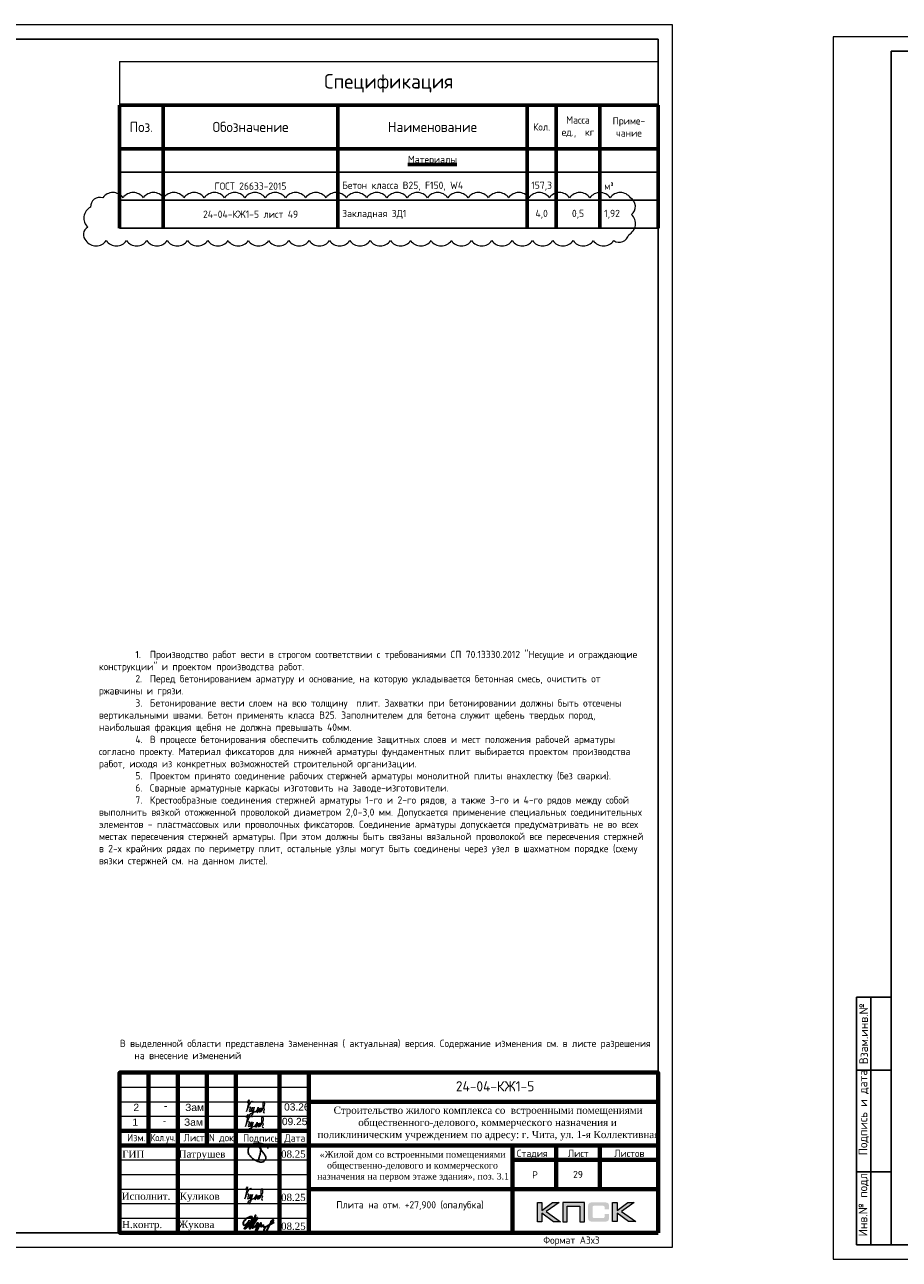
# Model space of a CAD drawing. Header units: millimetres. Extents: x -42044588 to 856694, y -806701 to 941911.
# Tile 184 of 256: x -136809 to -106764, y -300229 to -257816. Entities that reach past the tile are written whole.
import ezdxf
from ezdxf.enums import TextEntityAlignment as Align

# ---------------------------------------------------------------- set-up
doc = ezdxf.new("R2010")
doc.units = ezdxf.units.MM
for name, color, linetype, lineweight in [('907Сл Осевые', 1, 'Continuous', 0), ('Выноски', 20, 'Continuous', 20), ('Каркасы ригель', 3, 'Continuous', 0), ('Основная 0.6', 142, 'Continuous', 60), ('РАЗМЕРЫ', 1, 'Continuous', 9), ('Рамка', 7, 'Continuous', 70), ('Текст', 7, 'Continuous', 25), ('ТОНКИЕ', 7, 'Continuous', 9)]:
    doc.layers.add(name, color=color, linetype=linetype, lineweight=lineweight)
for name, color, linetype in [('PDF7_Text', 7, 'Continuous'), ('PDF8_Text', 7, 'Continuous'), ('Рамка печать', 7, 'Continuous'), ('ТОЛСТЫЕ_ОСНОВНЫЕ', 6, 'Continuous')]:
    doc.layers.add(name, color=color, linetype=linetype)
doc.styles.add('GOST-2.304_Type-B', font='GOST_Common.ttf')
doc.styles.add('PDF Times New Roman', font='times.ttf')
doc.styles.get("Standard").update_dxf_attribs({"font": 'arial.ttf'})
doc.styles.add('style1', font='GOST_Common.ttf', dxfattribs={"height": 500})
doc.styles.add('ГОСТ', font='GOST_Common.ttf')

# ---------------------------------------------------------------- blocks, each defined once
blk = doc.blocks.new('*U6686')
at = {"layer": 'ТОЛСТЫЕ_ОСНОВНЫЕ'}
for p, q in [((8, 5), (8, 90)), ((8, 90), (20, 90)), ((13, 5), (13, 90)), ((8, 65), (20, 65)), ((8, 30), (20, 30)), ((20, 5), (8, 5))]:
    blk.add_line(p, q, dxfattribs=at)
at = {"layer": 'ТОЛСТЫЕ_ОСНОВНЫЕ', "color": 6}
blk.add_lwpolyline([(20, 5), (886, 5), (886, 415), (20, 415)], close=True, dxfattribs=at)
at = {"layer": 'ТОНКИЕ'}
blk.add_lwpolyline([(0, 0), (891, 0), (891, 420), (0, 420)], close=True, dxfattribs=at)
at = {"layer": 'Текст', "style": 'style1'}
for s, p in [('Взам.инв.№', (10.5, 77.5)), ('Подпись и дата', (10.5, 50.41)), ('Инв.№ подл.', (10.5, 19.18))]:
    blk.add_text(s, height=3, rotation=90, dxfattribs=at).set_placement(p, align=Align.MIDDLE)
blk.add_text('Формат А3х3', height=2.5, dxfattribs=at).set_placement((846.57, 1.2))
blk = doc.blocks.new('11')
at = {"layer": 'Выноски'}
for p, q in [((47885, 66608), (47944, 66700)), ((47944, 66700), (47962, 66737)), ((47962, 66737), (47989, 66781)), ((47989, 66781), (48016, 66806)), ((48016, 66806), (48038, 66823)), ((48038, 66823), (48060, 66786)), ((48060, 66786), (48058, 66769))]:
    blk.add_line(p, q, dxfattribs=at)
blk.add_lwpolyline([(47863, 66761), (47937, 66865), (47843, 66458), (47885, 66564), (47905, 66616), (47954, 66628), (47979, 66606), (47957, 66539), (47937, 66487), (47947, 66458), (47991, 66470), (48051, 66611), (48041, 66569), (48023, 66505), (48023, 66448), (48065, 66448), (48090, 66529), (48110, 66608), (48043, 66369), (47972, 66275), (47954, 66344), (47991, 66389), (48078, 66431), (48142, 66470), (48154, 66441), (48204, 66512), (48246, 66606), (48209, 66455), (48204, 66418), (48295, 66574), (48265, 66463), (48265, 66455), (48312, 66453), (48342, 66529), (48347, 66584), (48337, 66465), (48349, 66453), (48401, 66569), (48443, 66616), (48461, 66678), (48466, 66727), (48436, 66811), (48399, 66754), (48399, 66618), (48389, 66549), (48374, 66507), (48416, 66564), (48441, 66576), (48451, 66524), (48433, 66482), (48419, 66453), (48424, 66428), (48458, 66421)], dxfattribs=at)
blk = doc.blocks.new('яяя')
at = {"lineweight": 30}
for points in [[(345424, 110432), (345425, 110410), (345424, 110397), (345417, 110379), (345406, 110350), (345390, 110319), (345357, 110275), (345310, 110221), (345265, 110176), (345198, 110110), (345161, 110077), (345133, 110066), (345116, 110066), (345102, 110075), (345090, 110091), (345082, 110115), (345074, 110146), (345066, 110182), (345064, 110206), (345067, 110234), (345077, 110278), (345095, 110320), (345114, 110361), (345134, 110395), (345159, 110428), (345195, 110469), (345228, 110506), (345284, 110560), (345331, 110595), (345379, 110625), (345435, 110648), (345486, 110670), (345532, 110686), (345573, 110696), (345605, 110698), (345621, 110695), (345635, 110687), (345648, 110671), (345656, 110649), (345659, 110625), (345659, 110583), (345656, 110553), (345647, 110523), (345635, 110489), (345387, 110033), (345349, 109985), (345311, 109948), (345247, 109889), (345209, 109858), (345192, 109844), (345180, 109837), (345157, 109833), (345150, 109835), (345140, 109842), (345135, 109856), (345138, 109881), (345148, 109892), (345183, 109930), (345267, 110024), (345343, 110105), (345455, 110213), (345617, 110343), (345775, 110456), (345811, 110526), (345838, 110607), (345890, 110740), (345902, 110771), (345698, 110295), (345672, 110226), (345626, 110132), (345572, 110032), (345518, 109953), (345481, 109918), (345497, 110001), (345567, 110147), (345655, 110301), (345760, 110442)], [(345481, 109918), (345476, 109896), (345475, 109874), (345485, 109861), (345506, 109866), (345539, 109891), (345632, 109983), (345968, 110450), (346022, 110527), (346029, 110560), (346027, 110579), (346026, 110590), (346010, 110605), (345993, 110609), (345975, 110601), (345962, 110584), (345954, 110562), (345857, 110421), (345783, 110292), (345741, 110183), (345701, 110079), (345665, 109985), (345660, 109952), (345666, 109929), (345669, 109915), (345682, 109910), (345702, 109914), (345735, 109941), (345846, 110007), (346065, 110160), (346075, 110193), (346070, 110217), (346066, 110236), (346052, 110241), (346030, 110241), (346007, 110228), (345978, 110203), (345960, 110164), (345892, 110010), (345895, 109986), (345904, 109966), (345925, 109964), (345969, 109968), (346045, 110000), (346218, 110114), (346261, 110154), (346280, 110184), (346282, 110210), (346278, 110225), (346263, 110229), (346241, 110222), (346220, 110198), (346162, 110049), (345989, 109904), (345932, 109849), (345906, 109805), (345891, 109739), (345890, 109690), (345899, 109652), (345924, 109647), (345956, 109655), (345980, 109674), (346058, 109838), (346158, 110046), (346261, 110098), (346314, 110120), (346292, 110079), (346269, 110036), (346261, 110008), (346267, 109998), (346293, 109998), (346363, 110039), (346445, 110095), (346421, 110068), (346414, 110040), (346407, 110011), (346416, 109990), (346466, 109972), (346509, 109977), (346574, 109984), (347172, 110293)], [(346586, 109971), (346543, 109917), (346509, 109873), (346489, 109825), (346475, 109767), (346472, 109710), (346478, 109675), (346485, 109641), (346501, 109621), (346517, 109602), (346542, 109589), (346568, 109592), (346605, 109620), (346680, 109731), (346736, 109842), (346865, 110115), (346962, 110290), (346969, 110318), (346979, 110360), (347013, 110403), (347056, 110434), (347091, 110450), (347109, 110450), (347121, 110434), (347115, 110405), (347072, 110355), (347012, 110307), (346924, 110222)]]:
    blk.add_lwpolyline(points, dxfattribs=at)
blk = doc.blocks.new('Патрушев')
at = {"color": 5, "lineweight": 25}
blk.add_lwpolyline([(58.5, -35.1), (59.7, -32), (60.2, -29.8), (60.5, -28.8), (60.8, -27.6), (61.1, -26.3), (61.4, -24.7), (61.6, -23), (61.8, -21.6), (61.8, -20.5), (61.7, -19.5), (61.5, -18.6), (61.3, -17.9), (61, -17.3), (60.6, -16.9), (60.5, -16.7), (60.4, -16.6), (60.3, -16.5), (60, -16.4), (59.7, -16.4), (59.6, -16.4), (59.4, -16.5), (59.3, -16.7), (59.3, -17), (59.4, -17.1), (61.8, -21), (63.1, -22.9), (63.7, -23.6), (64.5, -24.6), (65.5, -25.9), (66.4, -27.1), (66.9, -27.7), (67.4, -28.4), (67.7, -28.9), (68, -29.5), (68.4, -30.4), (68.7, -31), (68.8, -31.7), (68.9, -32.2), (68.9, -32.7), (68.9, -33.3), (68.8, -33.8), (68.6, -34.6), (68.3, -35.2), (67.9, -35.7), (67.6, -36.2), (66.9, -36.8), (66.4, -37.1), (65.9, -37.5), (65.3, -37.9), (64.8, -38.1), (64.1, -38.3), (63.6, -38.4), (62.5, -38.5), (61.6, -38.5), (60.9, -38.4), (60.1, -38.3), (59.3, -38), (58.4, -37.7), (57.7, -37.5), (56.6, -37.3), (55.9, -36.9), (54.9, -36.3), (53.8, -35.7), (53.1, -35.2), (52.2, -34.7), (51.3, -34.1), (50.1, -33.3), (49.1, -32.3), (48, -31.1), (47.1, -29.9), (46.1, -28.7), (45.2, -27.6), (44.7, -26.5), (44.3, -25.1), (44, -24.3), (44, -23.3), (43.9, -22.5), (44, -21.5), (44.2, -20.6), (44.5, -20), (44.7, -19.1), (45, -18.2), (45.5, -17.4), (45.8, -16.9), (46.4, -16.1), (47, -15.5), (47.8, -14.8), (48.6, -14.3), (49.4, -13.8), (50.5, -13.3), (51.6, -12.9), (52.7, -12.5), (54.2, -12.1), (55.4, -11.9), (56.9, -11.8), (58.3, -11.8), (59.6, -11.9), (61, -12.1), (62.7, -12.4), (64.5, -12.9), (66.2, -13.6), (67.6, -14.3), (68.9, -15.1), (70, -16.3), (71.1, -17.5), (71.7, -18.3), (72.3, -19.3)], dxfattribs=at)
blk = doc.blocks.new('A$Cd09756da')
at = {"layer": 'Рамка печать', "lineweight": 20}
h = blk.add_hatch(color=0, dxfattribs=at)
h.paths.add_polyline_path([(-3400, 1040), (-3624, 1040), (-3991, 764), (-3991, 1040), (-4146, 1040), (-4146, 378), (-3991, 378), (-3991, 669), (-3594, 378), (-3346, 378), (-3840, 728)])
h.paths.add_polyline_path([(-3122, 915), (-2683, 915), (-2683, 378), (-2529, 378), (-2529, 1040), (-2693, 1040), (-3276, 1040), (-3276, 883), (-3276, 378), (-3122, 378)])
h.paths.add_polyline_path([(-1408, 1043), (-1563, 1043), (-1563, 380), (-1408, 380), (-1408, 672), (-1011, 380), (-763, 380), (-1257, 731), (-817, 1043), (-1041, 1043), (-1408, 767)])
blk.add_hatch(color=204, dxfattribs=at).paths.add_polyline_path([(-1693, 970), (-1695, 977), (-1697, 983), (-1701, 989), (-1704, 996), (-1708, 1000), (-1712, 1005), (-1716, 1010), (-1720, 1014), (-1725, 1017), (-1731, 1021), (-1737, 1025), (-1744, 1028), (-1750, 1030), (-1758, 1033), (-1765, 1035), (-1783, 1038), (-1802, 1041), (-1823, 1043), (-1846, 1043), (-2242, 1043), (-2265, 1043), (-2285, 1041), (-2305, 1038), (-2322, 1035), (-2330, 1032), (-2338, 1030), (-2344, 1028), (-2351, 1024), (-2357, 1021), (-2363, 1017), (-2368, 1014), (-2372, 1010), (-2376, 1005), (-2380, 1000), (-2384, 996), (-2387, 989), (-2390, 983), (-2393, 976), (-2396, 970), (-2398, 962), (-2401, 946), (-2404, 928), (-2406, 908), (-2406, 887), (-2406, 538), (-2406, 516), (-2404, 496), (-2401, 478), (-2398, 461), (-2396, 454), (-2393, 447), (-2390, 440), (-2387, 434), (-2384, 429), (-2380, 423), (-2376, 419), (-2372, 414), (-2368, 410), (-2362, 406), (-2357, 403), (-2351, 399), (-2344, 396), (-2337, 394), (-2330, 391), (-2322, 389), (-2305, 385), (-2285, 383), (-2264, 381), (-2242, 380), (-1846, 380), (-1823, 381), (-1802, 382), (-1783, 385), (-1766, 389), (-1758, 391), (-1750, 393), (-1744, 396), (-1737, 399), (-1731, 402), (-1725, 406), (-1720, 410), (-1716, 414), (-1712, 418), (-1708, 423), (-1704, 428), (-1701, 434), (-1697, 440), (-1695, 446), (-1693, 454), (-1690, 461), (-1686, 478), (-1684, 496), (-1682, 516), (-1682, 538), (-1682, 647), (-1836, 647), (-1836, 558), (-1836, 552), (-1837, 546), (-1838, 540), (-1840, 535), (-1842, 530), (-1844, 526), (-1846, 522), (-1850, 519), (-1853, 515), (-1857, 513), (-1862, 511), (-1867, 508), (-1872, 507), (-1878, 506), (-1884, 506), (-1890, 505), (-2209, 505), (-2214, 506), (-2219, 506), (-2223, 508), (-2227, 511), (-2231, 513), (-2235, 516), (-2238, 519), (-2241, 523), (-2244, 528), (-2246, 532), (-2248, 536), (-2249, 541), (-2251, 551), (-2252, 560), (-2252, 878), (-2252, 884), (-2251, 889), (-2250, 894), (-2248, 899), (-2247, 903), (-2245, 906), (-2242, 910), (-2240, 913), (-2236, 916), (-2233, 919), (-2229, 921), (-2225, 922), (-2220, 923), (-2215, 924), (-2210, 925), (-2204, 925), (-1890, 925), (-1884, 925), (-1878, 924), (-1872, 923), (-1868, 921), (-1863, 919), (-1858, 917), (-1854, 914), (-1851, 911), (-1847, 907), (-1844, 903), (-1842, 899), (-1840, 894), (-1838, 889), (-1837, 884), (-1836, 878), (-1836, 872), (-1836, 799), (-1682, 799), (-1682, 887), (-1682, 908), (-1684, 928), (-1686, 946), (-1690, 962)])
at = {"layer": 'Рамка', "color": 7}
for p, q in [((-17500, 3000), (-17500, 5500)), ((-15500, 3000), (-15500, 5500)), ((-12000, 4500), (0, 4500)), ((-18500, 3500), (-12000, 3500)), ((-18500, 3000), (0, 3000)), ((-3500, 3000), (-3500, 1500)), ((-2000, 3000), (-2000, 1500)), ((-5000, 2500), (0, 2500)), ((-5000, 2500), (0, 2500)), ((-12000, 1500), (0, 1500))]:
    blk.add_line(p, q, dxfattribs=at)
at = {"layer": 'Рамка'}
for p, q in [((-16500, 0), (-16500, 5500)), ((-14500, 0), (-14500, 5500)), ((-14500, 5500), (-14500, 0)), ((-13000, 5500), (-13000, 0)), ((-13000, 0), (-13000, 5500)), ((-12000, 5500), (-12000, 0)), ((-5000, 3000), (-5000, 0))]:
    blk.add_line(p, q, dxfattribs=at)
at = {"layer": 'Рамка', "color": 7, "lineweight": 15}
for p, q in [((-18500, 5000), (-12000, 5000)), ((-18500, 4500), (-12000, 4500)), ((-18500, 4000), (-12000, 4000)), ((-18500, 2500), (-12000, 2500)), ((-18500, 2000), (-12000, 2000)), ((-18500, 1500), (-12000, 1500)), ((-18500, 1000), (-12000, 1000)), ((-18500, 500), (-12000, 500))]:
    blk.add_line(p, q, dxfattribs=at)
at = {"layer": 'Рамка'}
blk.add_lwpolyline([(0, 0), (-18500, 0), (-18500, 5500), (0, 5500)], close=True, dxfattribs=at)
at = {"layer": 'Рамка печать', "color": 0, "lineweight": 20}
for points in [[(-4146, 378), (-4146, 1040), (-3991, 1040), (-3991, 764), (-3624, 1040), (-3400, 1040), (-3840, 728), (-3346, 378), (-3594, 378), (-3991, 669), (-3991, 378), (-4146, 378)], [(-3122, 378), (-3122, 915), (-2683, 915), (-2683, 378), (-2529, 378), (-2529, 1040), (-2693, 1040), (-3276, 1040), (-3276, 883), (-3276, 378), (-3122, 378)], [(-1563, 380), (-1563, 1043), (-1408, 1043), (-1408, 767), (-1041, 1043), (-817, 1043), (-1257, 731), (-763, 380), (-1011, 380), (-1408, 672), (-1408, 380), (-1563, 380)]]:
    blk.add_lwpolyline(points, close=True, dxfattribs=at)
at = {"color": 5, "xscale": 24.5, "yscale": 24.5, "zscale": 24.5}
blk.add_blockref('Патрушев', (-15162, 3369), dxfattribs=at)
at = {"color": 2, "lineweight": 60, "xscale": 0.5, "yscale": 0.5, "zscale": 0.5}
blk.add_blockref('яяя', (-186775, -54787), dxfattribs=at)
at = {"layer": 'Выноски', "color": 0}
blk.add_blockref('11', (-62040, -65293), dxfattribs=at)
at = {"layer": 'PDF7_Text', "char_height": 248, "attachment_point": 7, "style": 'PDF Times New Roman'}
for s, insert in [('Патрушев', (-16471, 2500)), ('08.25', (-12950, 2573)), ('08.25', (-12950, 1085)), ('Жукова', (-16477, 79)), ('08.25', (-12950, 93))]:
    blk.add_mtext(s, dxfattribs=dict(at, insert=insert))
at = {"layer": 'PDF7_Text', "insert": (-16432, 1050), "char_height": 247.95, "attachment_point": 7, "style": 'PDF Times New Roman'}
blk.add_mtext_dynamic_manual_height_columns('{\\C256;Куликов}', width=2000, gutter_width=1250, heights=[0], dxfattribs=at)
at = {"layer": 'PDF8_Text', "char_height": 248, "attachment_point": 7, "style": 'PDF Times New Roman'}
for s, insert in [('ГИП', (-18407, 2573)), ('Исполнит.', (-18427, 1127)), ('Н.контр.', (-18413, 79))]:
    blk.add_mtext(s, dxfattribs=dict(at, insert=insert))
at = {"layer": 'Текст', "color": 7, "style": 'ГОСТ'}
blk.add_text('24-04-КЖ1-5', height=350, dxfattribs=at).set_placement((-5599, 5031), align=Align.MIDDLE_CENTER)
at = {"layer": 'Текст', "color": 7, "style": 'ГОСТ', "width": 0.9}
blk.add_text('Кол.уч.', height=250, dxfattribs=at).set_placement((-17435, 3143))
at = {"layer": 'Текст', "color": 7, "style": 'ГОСТ'}
for s, p in [('Изм.', (-18237, 3141)), ('Лист', (-16298, 3139)), ('N док.', (-15435, 3141)), ('Подпись', (-14257, 3127)), ('Дата', (-12835, 3127)), ('Стадия', (-4850, 2600)), ('Лист', (-3100, 2600)), ('Листов', (-1508, 2600)), ('Р', (-4328, 1863))]:
    blk.add_text(s, height=250, dxfattribs=at).set_placement(p)
at = {"layer": 'Текст', "color": 7, "attachment_point": 1, "style": 'ГОСТ'}
for s, width, heights, insert, char_height in [('\\pi594.35517;{\\fTimes New Roman|b0|i0|c204|p18;\\C256;Строительство жилого комплекса со  встроенными помещениями \\P\\pi1441.86779;общественного-делового, коммерческого назначения и \\P\\pi41.3631;поликлиническим учреждением по адресу: г. Чита, ул. 1-я Коллективная}', 11543.07, [0], (-11741, 4333), 250), ('\\pi389.01406;{\\fTimes New Roman|b0|i0|c204|p18;\\C256;«Жилой дом со встроенными помещениями \\P\\pi641.91601;общественно-делового и коммерческого \\P\\pi302.06381;назначения на первом этаже здания», поз. 3.1\\P}', 7000, [1500], (-12014, 2803), 225)]:
    blk.add_mtext_dynamic_manual_height_columns(s, width=width, gutter_width=12.5, heights=heights, dxfattribs=dict(at, insert=insert, char_height=char_height))
blk = doc.blocks.new('*T834')
at = {"layer": 'DEFPOINTS', "color": 8, "linetype": 'ByBlock', "lineweight": 0, "transparency": 16777216}
for p, q in [((0, 0), (18500, 0)), ((0, 0), (0, -1500)), ((18500, 0), (18500, -1500))]:
    blk.add_line(p, q, dxfattribs=at)
at = {"layer": 'Основная 0.6', "color": 0, "linetype": 'Continuous', "lineweight": 60, "transparency": 16777216}
for p, q in [((0, -1500), (15000, -1500)), ((0, -1500), (0, -5733)), ((1500, -1500), (1500, -5733)), ((7500, -1500), (7500, -5733)), ((14000, -1500), (14000, -5733)), ((15000, -1500), (15000, -5733)), ((16500, -1500), (16500, -5733)), ((18500, -1500), (18500, -5733)), ((0, -3000), (15000, -3000))]:
    blk.add_line(p, q, dxfattribs=at)
at = {"layer": 'Основная 0.6', "color": 0, "linetype": 'Continuous', "transparency": 16777216}
for p, q in [((15000, -1500), (18500, -1500)), ((15000, -3000), (18500, -3000))]:
    blk.add_line(p, q, dxfattribs=at)
at = {"layer": 'Основная 0.6', "color": 0, "linetype": 'Continuous', "lineweight": -2, "transparency": 16777216}
for p, q in [((0, -3800), (1500, -3800)), ((14000, -3800), (18500, -3800)), ((0, -4767), (1500, -4767)), ((14000, -4767), (18500, -4767)), ((0, -5733), (1500, -5733)), ((14000, -5733), (18500, -5733))]:
    blk.add_line(p, q, dxfattribs=at)
at = {"layer": 'Основная 0.6', "color": 0, "lineweight": -2, "transparency": 16777216}
for p, q in [((1500, -3800), (14000, -3800)), ((1500, -4767), (14000, -4767)), ((1500, -5733), (14000, -5733))]:
    blk.add_line(p, q, dxfattribs=at)
at = {"layer": 'Основная 0.6', "color": 0, "transparency": 16777216, "style": 'GOST-2.304_Type-B'}
for s, insert, char_height, width, attachment_point in [('Спецификация', (9250, -750), 500, 18200, 5), ('Поз.', (750, -2250), 350, 1200, 5), ('Обозначение', (4500, -2250), 350, 5700, 5), ('Наименование', (10750, -2250), 350, 6200, 5), ('Кол.', (14500, -2250), 250, 700, 5), ('Масса\\Pед.,  кг', (15750, -2250), 250, 1200, 5), ('Приме-\\Pчание', (17500, -2250), 250, 1700, 5), ('{\\LМатериалы}', (10750, -3400), 250, 6200, 5), ('ГОСТ 26633-2015', (4500, -4283), 250, 5700, 5), ('Бетон класса В25, F150, W4', (7650, -4283), 250, 6200, 4), ('157,3', (14500, -4283), 250, 700, 5), ('м³', (16650, -4283), 250, 1700, 4), ('24-04-КЖ1-5 лист 49', (4500, -5250), 250, 5700, 5), ('Закладная ЗД1', (7650, -5250), 250, 6200, 4), ('4,0', (14500, -5250), 250, 700, 5), ('0,5', (15750, -5250), 250, 1200, 5), ('1,92', (16650, -5250), 250, 1700, 4)]:
    blk.add_mtext(s, dxfattribs=dict(at, insert=insert, char_height=char_height, width=width, attachment_point=attachment_point))
blk = doc.blocks.new('*T5334')
at = {"layer": 'Каркасы ригель', "color": 0, "linetype": 'ByBlock', "lineweight": -2, "transparency": 16777216}
for p, q in [((0, 0), (1500, 0)), ((0, -1000), (1500, -1000))]:
    blk.add_line(p, q, dxfattribs=at)
at = {"layer": 'Каркасы ригель', "color": 0, "linetype": 'ByBlock', "lineweight": 50, "transparency": 16777216}
for p, q in [((0, 0), (0, -1000)), ((1500, 0), (1500, -1000))]:
    blk.add_line(p, q, dxfattribs=at)
at = {"layer": 'Каркасы ригель', "color": 0, "linetype": 'Continuous', "lineweight": 0, "transparency": 16777216, "insert": (750, -500), "char_height": 250, "width": 1000, "attachment_point": 5, "style": 'ГОСТ'}
blk.add_mtext('29', dxfattribs=at)

msp = doc.modelspace()

# ---------------------------------------------------------------- linework, layer by layer
at = {"layer": '907Сл Осевые', "color": 240, "true_color": 0xed1f24}
msp.add_lwpolyline([(-134704.222, -265233.47, 0.52056705), (-134006.984, -265233.47, 0.52056705), (-133309.746, -265233.47, 0.52056705), (-132612.508, -265233.47, 0.52056705), (-131915.27, -265233.47, 0.52056705), (-131218.032, -265233.47, 0.52056705), (-130520.794, -265233.47, 0.52056705), (-129823.556, -265233.47, 0.52056705), (-129126.319, -265233.47, 0.52056705), (-128429.081, -265233.47, 0.52056705), (-127731.843, -265233.47, 0.52056705), (-127034.605, -265233.47, 0.52056705), (-126337.367, -265233.47, 0.52056705), (-125640.129, -265233.47, 0.52056705), (-124942.891, -265233.47, 0.52056705), (-124245.653, -265233.47, 0.52056705), (-123548.415, -265233.47, 0.52056705), (-122851.177, -265233.47, 0.52056705), (-122153.939, -265233.47, 0.52056705), (-121456.702, -265233.47, 0.52056705), (-120759.464, -265233.47, 0.52056705), (-120062.226, -265233.47, 0.52056705), (-119364.988, -265233.47, 0.52056705), (-118667.75, -265233.47, 0.52056705), (-117970.512, -265233.47, 0.52056705), (-117273.274, -265233.47, 0.52056705), (-116576.036, -265233.47, 0.52056705), (-116056.429, -265029.721, 0.52056705), (-115961.379, -264338.992, 0.52056705), (-115999.189, -263764.093, 0.52056705), (-116696.427, -263764.093, 0.52056705), (-117393.665, -263764.093, 0.52056705), (-118090.903, -263764.093, 0.52056705), (-118788.141, -263764.093, 0.52056705), (-119485.379, -263764.093, 0.52056705), (-120182.617, -263764.093, 0.52056705), (-120879.855, -263764.093, 0.52056705), (-121577.092, -263764.093, 0.52056705), (-122274.33, -263764.093, 0.52056705), (-122971.568, -263764.093, 0.52056705), (-123668.806, -263764.093, 0.52056705), (-124366.044, -263764.093, 0.52056705), (-125063.282, -263764.093, 0.52056705), (-125760.52, -263764.093, 0.52056705), (-126457.758, -263764.093, 0.52056705), (-127154.996, -263764.093, 0.52056705), (-127852.234, -263764.093, 0.52056705), (-128549.472, -263764.093, 0.52056705), (-129246.71, -263764.093, 0.52056705), (-129943.947, -263764.093, 0.52056705), (-130641.185, -263764.093, 0.52056705), (-131338.423, -263764.093, 0.52056705), (-132035.661, -263764.093, 0.52056705), (-132732.899, -263764.093, 0.52056705), (-133430.137, -263764.093, 0.52056705), (-134127.375, -263764.093, 0.52056705), (-134545.999, -264083.672, 0.52056705), (-134641.05, -264774.4, 0.52056705)], format="xyb", close=True, dxfattribs=at)

# ---------------------------------------------------------------- block references
at = {"xscale": 100, "yscale": 100, "zscale": 100}
for p in [(-203650.914, -299815.859), (-109039.712, -300229.291)]:
    msp.add_blockref('*U6686', p, dxfattribs=at)
for name, p in [('*T834', (-133550.914, -259078.459)), ('*T5334', (-118550.914, -296815.859))]:
    msp.add_blockref(name, p)
at = {"lineweight": 50, "ltscale": 100}
msp.add_blockref('A$Cd09756da', (-115050.914, -299315.859), dxfattribs=at)
at = {"layer": 'Выноски', "color": 0}
for p in [(-177030.389, -361614.008), (-177067.886, -362120.826)]:
    msp.add_blockref('11', p, dxfattribs=at)

# ---------------------------------------------------------------- texts
at = {"ltscale": 100, "insert": (-134257.524, -279325.968), "char_height": 250, "attachment_point": 1, "style": 'ГОСТ'}
msp.add_mtext_dynamic_manual_height_columns('\\pi1250,t1750;1.^IПроизводство работ вести в строгом соответствии с требованиями СП 70.13330.2012 "Несущие и ограждающие конструкции" и проектом производства работ.{\\H1.83333x; }\\P2.^IПеред бетонированием арматуру и основание, на которую укладывается бетонная смесь, очистить от {\\H1.55556x; }ржавчины и грязи. {\\H1.64815x; }\\P3.^IБетонирование вести слоем на всю толщину  плит. Захватки при бетонировании должны быть отсечены {\\H1.61728x; }вертикальными швами. Бетон применять класса В25. Заполнителем для бетона служит щебень твердых пород, {\\H1.62757x; }наибольшая фракция щебня не должна превышать 40мм.{\\H1.62414x; }\\P4.^IВ процессе бетонирования обеспечить соблюдение защитных слоев и мест положения рабочей арматуры {\\H1.62529x; }согласно проекту. Материал фиксаторов для нижней арматуры фундаментных плит выбирается проектом производства {\\H1.6249x; }работ, исходя из конкретных возможностей строительной организации.{\\H1.62503x; }\\P5.^IПроектом принято соединение рабочих стержней арматуры монолитной плиты внахлестку (без сварки). {\\H1.72499x; }\\P6.^IСварные арматурные каркасы изготовить на заводе-изготовители. {\\H1.67917x; }\\P7.^IКрестообразные соединения стержней арматуры 1-го и 2-го рядов, а также 3-го и 4-го рядов между собой {\\H1.60694x; }выполнить вязкой отожженной проволокой диаметром 2,0-3,0 мм. Допускается применение специальных соединительных {\\H1.63102x; }элементов - пластмассовых или проволочных фиксаторов. Соединение арматуры допускается предусматривать не во всех {\\H1.62299x; }местах пересечения стержней арматуры. При этом должны быть связаны вязальной проволокой все пересечения стержней {\\H1.62567x; }в 2-х крайних рядах по периметру плит, остальные узлы могут быть соединены через узел в шахматном порядке (схему {\\H1.72478x; }вязки стержней см. на данном листе).{\\H1.77924x; }', width=18954.38214, gutter_width=12.5, heights=[0], dxfattribs=at)
at = {"layer": 'Выноски', "color": 240, "true_color": 0xed1f24, "insert": (-133538.641, -292687.691), "char_height": 250, "width": 18219.65973, "attachment_point": 1, "style": 'ГОСТ'}
msp.add_mtext('\\pi-500,l500;В выделенной области представлена замененная ( актуальная) версия. Содержание изменения см. в листе разрешения на внесение изменений{\\H1.025x; }', dxfattribs=at)
at = {"layer": 'РАЗМЕРЫ', "color": 7, "char_height": 250, "width": 725.00853, "attachment_point": 1}
for s, insert in [('2', (-133072.188, -294885.415)), ('-', (-132024.658, -294827.023)), ('Зам', (-131295.738, -294885.415)), ('03.26', (-127897.657, -294869.281)), ('1', (-133109.685, -295392.232)), ('-', (-132062.155, -295333.841)), ('Зам', (-131333.234, -295392.232)), ('09.25', (-127972.838, -295369.615))]:
    msp.add_mtext(s, dxfattribs=dict(at, insert=insert))
at = {"layer": 'Текст', "color": 7, "insert": (-127050.914, -297815.859), "char_height": 250, "attachment_point": 1, "style": 'ГОСТ'}
msp.add_mtext_dynamic_manual_height_columns('\\pi3500;\\P\\pi947.53788;Плита на отм. +27,900 (опалубка)', width=7000, gutter_width=12.5, heights=[1500], dxfattribs=at)

doc.saveas('drawing.dxf')
